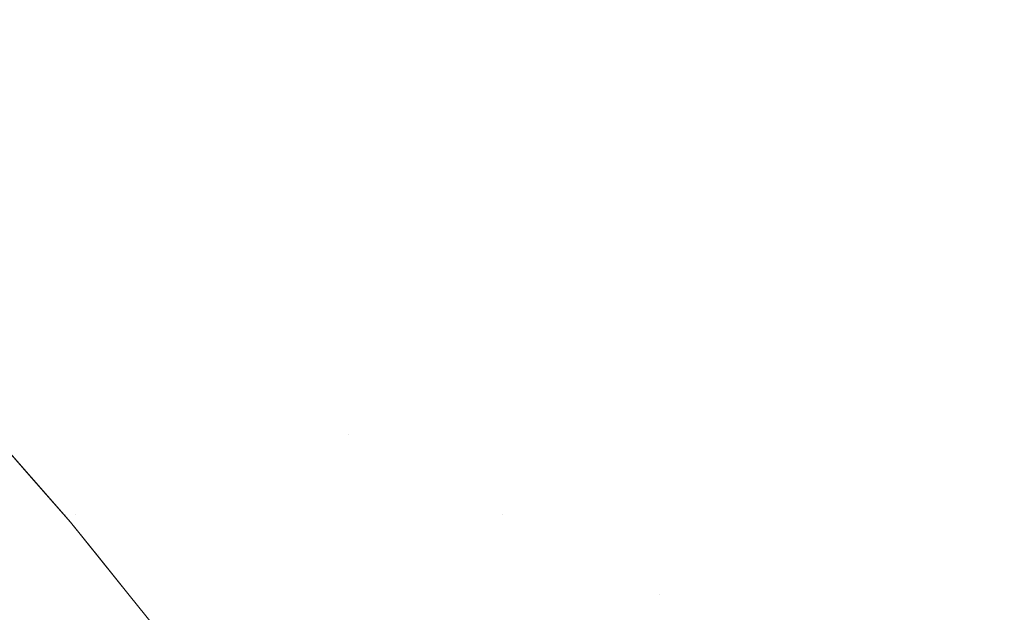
# Model space of a CAD drawing. Header units: centimetres. Extents: x -62 to 63, y 4 to 6.
# Tile 252 of 256: x -20.0214 to -19.9973, y 5.9317 to 5.9462. Entities that reach past the tile are written whole.
import ezdxf

# ---------------------------------------------------------------- set-up
doc = ezdxf.new("R2010")
doc.units = ezdxf.units.CM
doc.header["$LTSCALE"] = 2.54
doc.layers.add('Lucido design-1', color=7, linetype='Continuous')

# ---------------------------------------------------------------- blocks, each defined once
blk = doc.blocks.new('Gruppo-4-1')
at = {"color": 7, "linetype": 'Continuous', "lineweight": 9}
for points, invisible_edges in [([(-20.021318, 5.946055, -2276.68989), (-20.022451, 5.946055, -2276.691522), (-20.02488, 5.948082, -2276.691225), (-20.023737, 5.948082, -2276.689578)], 15), ([(-20.023737, 5.948082, -2276.689578), (-20.022538, 5.948082, -2276.687942), (-20.020131, 5.946055, -2276.68827), (-20.021318, 5.946055, -2276.68989)], 15), ([(-20.018888, 5.946055, -2276.686662), (-20.020131, 5.946055, -2276.68827), (-20.022538, 5.948082, -2276.687942), (-20.021283, 5.948082, -2276.686319)], 15), ([(-20.021283, 5.948082, -2276.686319), (-20.019973, 5.948082, -2276.684707), (-20.017591, 5.946055, -2276.685066), (-20.018888, 5.946055, -2276.686662)], 15), ([(-20.01624, 5.946055, -2276.683483), (-20.017591, 5.946055, -2276.685066), (-20.019973, 5.948082, -2276.684707), (-20.01861, 5.948082, -2276.683109)], 15), ([(-20.01861, 5.948082, -2276.683109), (-20.017194, 5.948082, -2276.681523), (-20.014838, 5.946055, -2276.681913), (-20.01624, 5.946055, -2276.683483)], 15), ([(-20.013384, 5.946055, -2276.680356), (-20.014838, 5.946055, -2276.681913), (-20.017194, 5.948082, -2276.681523), (-20.015726, 5.948082, -2276.679952)], 15), ([(-20.015726, 5.948082, -2276.679952), (-20.014207, 5.948082, -2276.678394), (-20.011879, 5.946055, -2276.678814), (-20.013384, 5.946055, -2276.680356)], 15), ([(-20.010325, 5.946055, -2276.677285), (-20.011879, 5.946055, -2276.678814), (-20.014207, 5.948082, -2276.678394), (-20.012637, 5.948082, -2276.676851)], 15), ([(-20.012637, 5.948082, -2276.676851), (-20.011019, 5.948082, -2276.675323), (-20.008723, 5.946055, -2276.675772), (-20.010325, 5.946055, -2276.677285)], 15), ([(-20.007073, 5.946055, -2276.674274), (-20.008723, 5.946055, -2276.675772), (-20.011019, 5.948082, -2276.675323), (-20.009353, 5.948082, -2276.673811)], 15), ([(-20.009353, 5.948082, -2276.673811), (-20.007641, 5.948082, -2276.672314), (-20.005376, 5.946055, -2276.672792), (-20.007073, 5.946055, -2276.674274)], 15), ([(-20.003634, 5.946055, -2276.671325), (-20.005376, 5.946055, -2276.672792), (-20.007641, 5.948082, -2276.672314), (-20.005882, 5.948082, -2276.670833)], 15), ([(-20.005882, 5.948082, -2276.670833), (-20.004078, 5.948082, -2276.669369), (-20.001848, 5.946055, -2276.669875), (-20.003634, 5.946055, -2276.671325)], 15), ([(-20.000019, 5.946055, -2276.668441), (-20.001848, 5.946055, -2276.669875), (-20.004078, 5.948082, -2276.669369), (-20.002231, 5.948082, -2276.667921)], 15), ([(-20.002231, 5.948082, -2276.667921), (-20.000342, 5.948082, -2276.666491), (-19.998147, 5.946055, -2276.667025), (-20.000019, 5.946055, -2276.668441)], 15), ([(-19.996235, 5.946055, -2276.665625), (-19.998147, 5.946055, -2276.667025), (-20.000342, 5.948082, -2276.666491), (-19.998411, 5.948082, -2276.665078)], 15), ([(-19.998411, 5.948082, -2276.665078), (-19.99644, 5.948082, -2276.663683), (-19.994283, 5.946055, -2276.664243), (-19.996235, 5.946055, -2276.665625)], 15), ([(62.978378, 5.946387, -2276.233469), (-61.851453, 5.946387, -2276.233469), (-61.851453, 5.942474, -2276.231539), (62.978378, 5.942474, -2276.231539)], 5), ([(-20.021224, 5.944032, -2276.693428), (-20.022233, 5.944032, -2276.695065), (-20.024544, 5.946055, -2276.694816), (-20.023526, 5.946055, -2276.693164)], 15), ([(-20.023526, 5.946055, -2276.693164), (-20.022451, 5.946055, -2276.691522), (-20.020158, 5.944032, -2276.691801), (-20.021224, 5.944032, -2276.693428)], 15), ([(-20.019036, 5.944032, -2276.690185), (-20.020158, 5.944032, -2276.691801), (-20.022451, 5.946055, -2276.691522), (-20.021318, 5.946055, -2276.68989)], 15), ([(-20.021318, 5.946055, -2276.68989), (-20.020131, 5.946055, -2276.68827), (-20.017859, 5.944032, -2276.68858), (-20.019036, 5.944032, -2276.690185)], 15), ([(-20.016628, 5.944032, -2276.686986), (-20.017859, 5.944032, -2276.68858), (-20.020131, 5.946055, -2276.68827), (-20.018888, 5.946055, -2276.686662)], 15), ([(-20.018888, 5.946055, -2276.686662), (-20.017591, 5.946055, -2276.685066), (-20.015342, 5.944032, -2276.685405), (-20.016628, 5.944032, -2276.686986)], 15), ([(-20.014004, 5.944032, -2276.683836), (-20.015342, 5.944032, -2276.685405), (-20.017591, 5.946055, -2276.685066), (-20.01624, 5.946055, -2276.683483)], 15), ([(-20.01624, 5.946055, -2276.683483), (-20.014838, 5.946055, -2276.681913), (-20.012615, 5.944032, -2276.68228), (-20.014004, 5.944032, -2276.683836)], 15), ([(-20.011174, 5.944032, -2276.680738), (-20.012615, 5.944032, -2276.68228), (-20.014838, 5.946055, -2276.681913), (-20.013384, 5.946055, -2276.680356)], 15), ([(-20.013384, 5.946055, -2276.680356), (-20.011879, 5.946055, -2276.678814), (-20.009683, 5.944032, -2276.679209), (-20.011174, 5.944032, -2276.680738)], 15), ([(-20.008143, 5.944032, -2276.677695), (-20.009683, 5.944032, -2276.679209), (-20.011879, 5.946055, -2276.678814), (-20.010325, 5.946055, -2276.677285)], 15), ([(-20.010325, 5.946055, -2276.677285), (-20.008723, 5.946055, -2276.675772), (-20.006555, 5.944032, -2276.676196), (-20.008143, 5.944032, -2276.677695)], 15), ([(-20.00492, 5.944032, -2276.674711), (-20.006555, 5.944032, -2276.676196), (-20.008723, 5.946055, -2276.675772), (-20.007073, 5.946055, -2276.674274)], 15), ([(-20.007073, 5.946055, -2276.674274), (-20.005376, 5.946055, -2276.672792), (-20.003239, 5.944032, -2276.673242), (-20.00492, 5.944032, -2276.674711)], 15), ([(-20.001513, 5.944032, -2276.671789), (-20.003239, 5.944032, -2276.673242), (-20.005376, 5.946055, -2276.672792), (-20.003634, 5.946055, -2276.671325)], 15), ([(-20.003634, 5.946055, -2276.671325), (-20.001848, 5.946055, -2276.669875), (-19.999744, 5.944032, -2276.670352), (-20.001513, 5.944032, -2276.671789)], 15), ([(-19.997931, 5.944032, -2276.668932), (-19.999744, 5.944032, -2276.670352), (-20.001848, 5.946055, -2276.669875), (-20.000019, 5.946055, -2276.668441)], 15), ([(-20.000019, 5.946055, -2276.668441), (-19.998147, 5.946055, -2276.667025), (-19.996077, 5.944032, -2276.667528), (-19.997931, 5.944032, -2276.668932)], 15), ([(-19.994182, 5.944032, -2276.666141), (-19.996077, 5.944032, -2276.667528), (-19.998147, 5.946055, -2276.667025), (-19.996235, 5.946055, -2276.665625)], 15), ([(-20.020999, 5.942016, -2276.696933), (-20.021884, 5.942016, -2276.698574), (-20.024077, 5.944032, -2276.698368), (-20.023184, 5.944032, -2276.696712)], 15), ([(-20.023184, 5.944032, -2276.696712), (-20.022233, 5.944032, -2276.695065), (-20.020056, 5.942016, -2276.695301), (-20.020999, 5.942016, -2276.696933)], 15), ([(-20.019056, 5.942016, -2276.693678), (-20.020056, 5.942016, -2276.695301), (-20.022233, 5.944032, -2276.695065), (-20.021224, 5.944032, -2276.693428)], 15), ([(-20.021224, 5.944032, -2276.693428), (-20.020158, 5.944032, -2276.691801), (-20.017999, 5.942016, -2276.692065), (-20.019056, 5.942016, -2276.693678)], 15), ([(-20.016887, 5.942016, -2276.690463), (-20.017999, 5.942016, -2276.692065), (-20.020158, 5.944032, -2276.691801), (-20.019036, 5.944032, -2276.690185)], 15), ([(-20.019036, 5.944032, -2276.690185), (-20.017859, 5.944032, -2276.68858), (-20.01572, 5.942016, -2276.688871), (-20.016887, 5.942016, -2276.690463)], 15), ([(-20.014499, 5.942016, -2276.687292), (-20.01572, 5.942016, -2276.688871), (-20.017859, 5.944032, -2276.68858), (-20.016628, 5.944032, -2276.686986)], 15), ([(-20.016628, 5.944032, -2276.686986), (-20.015342, 5.944032, -2276.685405), (-20.013225, 5.942016, -2276.685724), (-20.014499, 5.942016, -2276.687292)], 15), ([(-20.011899, 5.942016, -2276.684169), (-20.013225, 5.942016, -2276.685724), (-20.015342, 5.944032, -2276.685405), (-20.014004, 5.944032, -2276.683836)], 15), ([(-20.014004, 5.944032, -2276.683836), (-20.012615, 5.944032, -2276.68228), (-20.010521, 5.942016, -2276.682626), (-20.011899, 5.942016, -2276.684169)], 15), ([(-20.009093, 5.942016, -2276.681097), (-20.010521, 5.942016, -2276.682626), (-20.012615, 5.944032, -2276.68228), (-20.011174, 5.944032, -2276.680738)], 15), ([(-20.011174, 5.944032, -2276.680738), (-20.009683, 5.944032, -2276.679209), (-20.007615, 5.942016, -2276.679582), (-20.009093, 5.942016, -2276.681097)], 15), ([(-20.006089, 5.942016, -2276.678081), (-20.007615, 5.942016, -2276.679582), (-20.009683, 5.944032, -2276.679209), (-20.008143, 5.944032, -2276.677695)], 15), ([(-20.008143, 5.944032, -2276.677695), (-20.006555, 5.944032, -2276.676196), (-20.004515, 5.942016, -2276.676595), (-20.006089, 5.942016, -2276.678081)], 15), ([(-20.002894, 5.942016, -2276.675123), (-20.004515, 5.942016, -2276.676595), (-20.006555, 5.944032, -2276.676196), (-20.00492, 5.944032, -2276.674711)], 15), ([(-20.00492, 5.944032, -2276.674711), (-20.003239, 5.944032, -2276.673242), (-20.001227, 5.942016, -2276.673667), (-20.002894, 5.942016, -2276.675123)], 15), ([(-19.999516, 5.942016, -2276.672226), (-20.001227, 5.942016, -2276.673667), (-20.003239, 5.944032, -2276.673242), (-20.001513, 5.944032, -2276.671789)], 15), ([(-20.001513, 5.944032, -2276.671789), (-19.999744, 5.944032, -2276.670352), (-19.997762, 5.942016, -2276.670802), (-19.999516, 5.942016, -2276.672226)], 15), ([(-19.995965, 5.942016, -2276.669394), (-19.997762, 5.942016, -2276.670802), (-19.999744, 5.944032, -2276.670352), (-19.997931, 5.944032, -2276.668932)], 15), ([(-19.997931, 5.944032, -2276.668932), (-19.996077, 5.944032, -2276.667528), (-19.994127, 5.942016, -2276.668002), (-19.995965, 5.942016, -2276.669394)], 15), ([(62.978378, 5.942474, -2276.231539), (-61.851453, 5.942474, -2276.231539), (-61.851453, 5.93848, -2276.229782), (62.978378, 5.93848, -2276.229782)], 5), ([(-20.020645, 5.940007, -2276.700404), (-20.021407, 5.940007, -2276.702048), (-20.02348, 5.942016, -2276.701881), (-20.022712, 5.942016, -2276.700224)], 15), ([(-20.022712, 5.942016, -2276.700224), (-20.021884, 5.942016, -2276.698574), (-20.019824, 5.940007, -2276.698768), (-20.020645, 5.940007, -2276.700404)], 15), ([(-20.018946, 5.940007, -2276.69714), (-20.019824, 5.940007, -2276.698768), (-20.021884, 5.942016, -2276.698574), (-20.020999, 5.942016, -2276.696933)], 15), ([(-20.020999, 5.942016, -2276.696933), (-20.020056, 5.942016, -2276.695301), (-20.018011, 5.940007, -2276.695522), (-20.018946, 5.940007, -2276.69714)], 15), ([(-20.017019, 5.940007, -2276.693912), (-20.018011, 5.940007, -2276.695522), (-20.020056, 5.942016, -2276.695301), (-20.019056, 5.942016, -2276.693678)], 15), ([(-20.019056, 5.942016, -2276.693678), (-20.017999, 5.942016, -2276.692065), (-20.015971, 5.940007, -2276.692312), (-20.017019, 5.940007, -2276.693912)], 15), ([(-20.014868, 5.940007, -2276.690723), (-20.015971, 5.940007, -2276.692312), (-20.017999, 5.942016, -2276.692065), (-20.016887, 5.942016, -2276.690463)], 15), ([(-20.016887, 5.942016, -2276.690463), (-20.01572, 5.942016, -2276.688871), (-20.013711, 5.940007, -2276.689145), (-20.014868, 5.940007, -2276.690723)], 15), ([(-20.0125, 5.940007, -2276.687578), (-20.013711, 5.940007, -2276.689145), (-20.01572, 5.942016, -2276.688871), (-20.014499, 5.942016, -2276.687292)], 15), ([(-20.014499, 5.942016, -2276.687292), (-20.013225, 5.942016, -2276.685724), (-20.011236, 5.940007, -2276.686024), (-20.0125, 5.940007, -2276.687578)], 15), ([(-20.009921, 5.940007, -2276.684481), (-20.011236, 5.940007, -2276.686024), (-20.013225, 5.942016, -2276.685724), (-20.011899, 5.942016, -2276.684169)], 15), ([(-20.011899, 5.942016, -2276.684169), (-20.010521, 5.942016, -2276.682626), (-20.008554, 5.940007, -2276.682951), (-20.009921, 5.940007, -2276.684481)], 15), ([(-20.007138, 5.940007, -2276.681435), (-20.008554, 5.940007, -2276.682951), (-20.010521, 5.942016, -2276.682626), (-20.009093, 5.942016, -2276.681097)], 15), ([(-20.009093, 5.942016, -2276.681097), (-20.007615, 5.942016, -2276.679582), (-20.005672, 5.940007, -2276.679932), (-20.007138, 5.940007, -2276.681435)], 15), ([(-20.004158, 5.940007, -2276.678444), (-20.005672, 5.940007, -2276.679932), (-20.007615, 5.942016, -2276.679582), (-20.006089, 5.942016, -2276.678081)], 15), ([(-20.006089, 5.942016, -2276.678081), (-20.004515, 5.942016, -2276.676595), (-20.002597, 5.940007, -2276.676969), (-20.004158, 5.940007, -2276.678444)], 15), ([(-20.00099, 5.940007, -2276.67551), (-20.002597, 5.940007, -2276.676969), (-20.004515, 5.942016, -2276.676595), (-20.002894, 5.942016, -2276.675123)], 15), ([(-20.002894, 5.942016, -2276.675123), (-20.001227, 5.942016, -2276.673667), (-19.999337, 5.940007, -2276.674066), (-20.00099, 5.940007, -2276.67551)], 15), ([(-19.99764, 5.940007, -2276.672637), (-19.999337, 5.940007, -2276.674066), (-20.001227, 5.942016, -2276.673667), (-19.999516, 5.942016, -2276.672226)], 15), ([(-19.999516, 5.942016, -2276.672226), (-19.997762, 5.942016, -2276.670802), (-19.9959, 5.940007, -2276.671224), (-19.99764, 5.940007, -2276.672637)], 15), ([(-19.994118, 5.940007, -2276.669828), (-19.9959, 5.940007, -2276.671224), (-19.997762, 5.942016, -2276.670802), (-19.995965, 5.942016, -2276.669394)], 15), ([(-20.021379, 5.938008, -2276.707139), (-20.021898, 5.938008, -2276.708795), (-20.023861, 5.940007, -2276.70869), (-20.023337, 5.940007, -2276.707021)], 15), ([(-20.023337, 5.940007, -2276.707021), (-20.022753, 5.940007, -2276.705357), (-20.0208, 5.938008, -2276.705488), (-20.021379, 5.938008, -2276.707139)], 15), ([(-20.020161, 5.938008, -2276.703843), (-20.0208, 5.938008, -2276.705488), (-20.022753, 5.940007, -2276.705357), (-20.02211, 5.940007, -2276.703699)], 15), ([(-20.02211, 5.940007, -2276.703699), (-20.021407, 5.940007, -2276.702048), (-20.019463, 5.938008, -2276.702205), (-20.020161, 5.938008, -2276.703843)], 15), ([(-20.018707, 5.938008, -2276.700573), (-20.019463, 5.938008, -2276.702205), (-20.021407, 5.940007, -2276.702048), (-20.020645, 5.940007, -2276.700404)], 15), ([(-20.020645, 5.940007, -2276.700404), (-20.019824, 5.940007, -2276.698768), (-20.017893, 5.938008, -2276.69895), (-20.018707, 5.938008, -2276.700573)], 15), ([(-20.017022, 5.938008, -2276.697335), (-20.017893, 5.938008, -2276.69895), (-20.019824, 5.940007, -2276.698768), (-20.018946, 5.940007, -2276.69714)], 15), ([(-20.018946, 5.940007, -2276.69714), (-20.018011, 5.940007, -2276.695522), (-20.016093, 5.938008, -2276.695729), (-20.017022, 5.938008, -2276.697335)], 15), ([(-20.015109, 5.938008, -2276.694132), (-20.016093, 5.938008, -2276.695729), (-20.018011, 5.940007, -2276.695522), (-20.017019, 5.940007, -2276.693912)], 15), ([(-20.017019, 5.940007, -2276.693912), (-20.015971, 5.940007, -2276.692312), (-20.01407, 5.938008, -2276.692545), (-20.015109, 5.938008, -2276.694132)], 15), ([(-20.012975, 5.938008, -2276.690968), (-20.01407, 5.938008, -2276.692545), (-20.015971, 5.940007, -2276.692312), (-20.014868, 5.940007, -2276.690723)], 15), ([(-20.014868, 5.940007, -2276.690723), (-20.013711, 5.940007, -2276.689145), (-20.011827, 5.938008, -2276.689402), (-20.012975, 5.938008, -2276.690968)], 15), ([(-20.010626, 5.938008, -2276.687847), (-20.011827, 5.938008, -2276.689402), (-20.013711, 5.940007, -2276.689145), (-20.0125, 5.940007, -2276.687578)], 15), ([(-20.0125, 5.940007, -2276.687578), (-20.011236, 5.940007, -2276.686024), (-20.009372, 5.938008, -2276.686305), (-20.010626, 5.938008, -2276.687847)], 15), ([(-20.008067, 5.938008, -2276.684774), (-20.009372, 5.938008, -2276.686305), (-20.011236, 5.940007, -2276.686024), (-20.009921, 5.940007, -2276.684481)], 15), ([(-20.009921, 5.940007, -2276.684481), (-20.008554, 5.940007, -2276.682951), (-20.006711, 5.938008, -2276.683256), (-20.008067, 5.938008, -2276.684774)], 15), ([(-20.005305, 5.938008, -2276.681752), (-20.006711, 5.938008, -2276.683256), (-20.008554, 5.940007, -2276.682951), (-20.007138, 5.940007, -2276.681435)], 15), ([(-20.007138, 5.940007, -2276.681435), (-20.005672, 5.940007, -2276.679932), (-20.003851, 5.938008, -2276.680261), (-20.005305, 5.938008, -2276.681752)], 15), ([(-20.002349, 5.938008, -2276.678783), (-20.003851, 5.938008, -2276.680261), (-20.005672, 5.940007, -2276.679932), (-20.004158, 5.940007, -2276.678444)], 15), ([(-20.004158, 5.940007, -2276.678444), (-20.002597, 5.940007, -2276.676969), (-20.0008, 5.938008, -2276.677321), (-20.002349, 5.938008, -2276.678783)], 15), ([(-19.999205, 5.938008, -2276.675873), (-20.0008, 5.938008, -2276.677321), (-20.002597, 5.940007, -2276.676969), (-20.00099, 5.940007, -2276.67551)], 15), ([(-20.00099, 5.940007, -2276.67551), (-19.999337, 5.940007, -2276.674066), (-19.997565, 5.938008, -2276.67444), (-19.999205, 5.938008, -2276.675873)], 15), ([(-19.995881, 5.938008, -2276.673022), (-19.997565, 5.938008, -2276.67444), (-19.999337, 5.940007, -2276.674066), (-19.99764, 5.940007, -2276.672637)], 15), ([(-19.99764, 5.940007, -2276.672637), (-19.9959, 5.940007, -2276.671224), (-19.994155, 5.938008, -2276.67162), (-19.995881, 5.938008, -2276.673022)], 15), ([(62.978378, 5.93848, -2276.229782), (-61.851453, 5.93848, -2276.229782), (-61.851453, 5.934414, -2276.228201), (62.978378, 5.934414, -2276.228201)], 5), ([(-20.02125, 5.936021, -2276.713852), (-20.021525, 5.936021, -2276.715512), (-20.023371, 5.938008, -2276.715463), (-20.023094, 5.938008, -2276.713791)], 15), ([(-20.023094, 5.938008, -2276.713791), (-20.022756, 5.938008, -2276.712122), (-20.020915, 5.936021, -2276.712195), (-20.02125, 5.936021, -2276.713852)], 15), ([(-20.020519, 5.936021, -2276.710542), (-20.020915, 5.936021, -2276.712195), (-20.022756, 5.938008, -2276.712122), (-20.022357, 5.938008, -2276.710456)], 15), ([(-20.022357, 5.938008, -2276.710456), (-20.021898, 5.938008, -2276.708795), (-20.020063, 5.936021, -2276.708893), (-20.020519, 5.936021, -2276.710542)], 15), ([(-20.019548, 5.936021, -2276.707249), (-20.020063, 5.936021, -2276.708893), (-20.021898, 5.938008, -2276.708795), (-20.021379, 5.938008, -2276.707139)], 15), ([(-20.021379, 5.938008, -2276.707139), (-20.0208, 5.938008, -2276.705488), (-20.018973, 5.936021, -2276.70561), (-20.019548, 5.936021, -2276.707249)], 15), ([(-20.018339, 5.936021, -2276.703977), (-20.018973, 5.936021, -2276.70561), (-20.0208, 5.938008, -2276.705488), (-20.020161, 5.938008, -2276.703843)], 15), ([(-20.020161, 5.938008, -2276.703843), (-20.019463, 5.938008, -2276.702205), (-20.017646, 5.936021, -2276.702351), (-20.018339, 5.936021, -2276.703977)], 15), ([(-20.016895, 5.936021, -2276.700732), (-20.017646, 5.936021, -2276.702351), (-20.019463, 5.938008, -2276.702205), (-20.018707, 5.938008, -2276.700573)], 15), ([(-20.018707, 5.938008, -2276.700573), (-20.017893, 5.938008, -2276.69895), (-20.016087, 5.936021, -2276.69912), (-20.016895, 5.936021, -2276.700732)], 15), ([(-20.015222, 5.936021, -2276.697517), (-20.016087, 5.936021, -2276.69912), (-20.017893, 5.938008, -2276.69895), (-20.017022, 5.938008, -2276.697335)], 15), ([(-20.017022, 5.938008, -2276.697335), (-20.016093, 5.938008, -2276.695729), (-20.014301, 5.936021, -2276.695922), (-20.015222, 5.936021, -2276.697517)], 15), ([(-20.013324, 5.936021, -2276.694337), (-20.014301, 5.936021, -2276.695922), (-20.016093, 5.938008, -2276.695729), (-20.015109, 5.938008, -2276.694132)], 15), ([(-20.015109, 5.938008, -2276.694132), (-20.01407, 5.938008, -2276.692545), (-20.012292, 5.936021, -2276.692761), (-20.013324, 5.936021, -2276.694337)], 15), ([(-20.011206, 5.936021, -2276.691196), (-20.012292, 5.936021, -2276.692761), (-20.01407, 5.938008, -2276.692545), (-20.012975, 5.938008, -2276.690968)], 15), ([(-20.012975, 5.938008, -2276.690968), (-20.011827, 5.938008, -2276.689402), (-20.010066, 5.936021, -2276.689642), (-20.011206, 5.936021, -2276.691196)], 15), ([(-20.008873, 5.936021, -2276.688099), (-20.010066, 5.936021, -2276.689642), (-20.011827, 5.938008, -2276.689402), (-20.010626, 5.938008, -2276.687847)], 15), ([(-20.010626, 5.938008, -2276.687847), (-20.009372, 5.938008, -2276.686305), (-20.007629, 5.936021, -2276.686567), (-20.008873, 5.936021, -2276.688099)], 15), ([(-20.006333, 5.936021, -2276.685048), (-20.007629, 5.936021, -2276.686567), (-20.009372, 5.938008, -2276.686305), (-20.008067, 5.938008, -2276.684774)], 15), ([(-20.008067, 5.938008, -2276.684774), (-20.006711, 5.938008, -2276.683256), (-20.004987, 5.936021, -2276.683541), (-20.006333, 5.936021, -2276.685048)], 15), ([(-20.003592, 5.936021, -2276.682048), (-20.004987, 5.936021, -2276.683541), (-20.006711, 5.938008, -2276.683256), (-20.005305, 5.938008, -2276.681752)], 15), ([(-20.005305, 5.938008, -2276.681752), (-20.003851, 5.938008, -2276.680261), (-20.002148, 5.936021, -2276.680568), (-20.003592, 5.936021, -2276.682048)], 15), ([(-20.000657, 5.936021, -2276.679101), (-20.002148, 5.936021, -2276.680568), (-20.003851, 5.938008, -2276.680261), (-20.002349, 5.938008, -2276.678783)], 15), ([(-20.002349, 5.938008, -2276.678783), (-20.0008, 5.938008, -2276.677321), (-19.999119, 5.936021, -2276.677649), (-20.000657, 5.936021, -2276.679101)], 15), ([(-19.997536, 5.936021, -2276.676212), (-19.999119, 5.936021, -2276.677649), (-20.0008, 5.938008, -2276.677321), (-19.999205, 5.938008, -2276.675873)], 15), ([(-19.999205, 5.938008, -2276.675873), (-19.997565, 5.938008, -2276.67444), (-19.995908, 5.936021, -2276.674789), (-19.997536, 5.936021, -2276.676212)], 15), ([(-19.994237, 5.936021, -2276.673382), (-19.995908, 5.936021, -2276.674789), (-19.997565, 5.938008, -2276.67444), (-19.995881, 5.938008, -2276.673022)], 15), ([(-20.021566, 5.934964, -2276.928414), (-20.022442, 5.935951, -2276.928414), (-20.022255, 5.935982, -2276.926855), (-20.021378, 5.934994, -2276.926855)], 15), ([(-20.021378, 5.934994, -2276.926855), (-20.022255, 5.935982, -2276.926855), (-20.022121, 5.936004, -2276.925294), (-20.021244, 5.935015, -2276.925294)], 15), ([(-20.021244, 5.935015, -2276.925294), (-20.022121, 5.936004, -2276.925294), (-20.022041, 5.936017, -2276.923732), (-20.021163, 5.935028, -2276.923732)], 15), ([(-20.021163, 5.935028, -2276.923732), (-20.022041, 5.936017, -2276.923732), (-20.022023, 5.936013, -2276.92217), (-20.02115, 5.93502, -2276.92217)], 11), ([(-20.020259, 5.934046, -2276.720515), (-20.020293, 5.934043, -2276.72217), (-20.022023, 5.936013, -2276.72217), (-20.021983, 5.936021, -2276.720504)], 13), ([(-20.02115, 5.93502, -2276.92217), (-20.022023, 5.936013, -2276.92217), (-20.022023, 5.936013, -2276.72217), (-20.020293, 5.934043, -2276.72217)], 10), ([(-20.021983, 5.936021, -2276.720504), (-20.021892, 5.936021, -2276.718839), (-20.020168, 5.934046, -2276.718861), (-20.020259, 5.934046, -2276.720515)], 15), ([(-20.020016, 5.934046, -2276.717209), (-20.020168, 5.934046, -2276.718861), (-20.021892, 5.936021, -2276.718839), (-20.021739, 5.936021, -2276.717174)], 15), ([(-20.020016, 5.934046, -2276.717209), (-20.021739, 5.936021, -2276.717174), (-20.021525, 5.936021, -2276.715512), (-20.020649, 5.935032, -2276.715535)], 15), ([(-20.020649, 5.935032, -2276.715535), (-20.021525, 5.936021, -2276.715512), (-20.02125, 5.936021, -2276.713852), (-20.020375, 5.935032, -2276.713881)], 15), ([(-20.020375, 5.935032, -2276.713881), (-20.02125, 5.936021, -2276.713852), (-20.020915, 5.936021, -2276.712195), (-20.020041, 5.935032, -2276.71223)], 15), ([(-20.020041, 5.935032, -2276.71223), (-20.020915, 5.936021, -2276.712195), (-20.020519, 5.936021, -2276.710542), (-20.019647, 5.935032, -2276.710583)], 15), ([(-20.019647, 5.935032, -2276.710583), (-20.020519, 5.936021, -2276.710542), (-20.020063, 5.936021, -2276.708893), (-20.019192, 5.935032, -2276.708939)], 15), ([(-20.019192, 5.935032, -2276.708939), (-20.020063, 5.936021, -2276.708893), (-20.019548, 5.936021, -2276.707249), (-20.018679, 5.935032, -2276.707301)], 15), ([(-20.018679, 5.935032, -2276.707301), (-20.019548, 5.936021, -2276.707249), (-20.018973, 5.936021, -2276.70561), (-20.018106, 5.935032, -2276.705668)], 15), ([(-20.018106, 5.935032, -2276.705668), (-20.018973, 5.936021, -2276.70561), (-20.018339, 5.936021, -2276.703977), (-20.017474, 5.935032, -2276.704041)], 15), ([(-20.017474, 5.935032, -2276.704041), (-20.018339, 5.936021, -2276.703977), (-20.017646, 5.936021, -2276.702351), (-20.016784, 5.935032, -2276.70242)], 15), ([(-20.016784, 5.935032, -2276.70242), (-20.017646, 5.936021, -2276.702351), (-20.016895, 5.936021, -2276.700732), (-20.016036, 5.935032, -2276.700807)], 15), ([(-20.016036, 5.935032, -2276.700807), (-20.016895, 5.936021, -2276.700732), (-20.016087, 5.936021, -2276.69912), (-20.01523, 5.935032, -2276.699201)], 15), ([(-20.01523, 5.935032, -2276.699201), (-20.016087, 5.936021, -2276.69912), (-20.015222, 5.936021, -2276.697517), (-20.014368, 5.935032, -2276.697603)], 15), ([(-20.014368, 5.935032, -2276.697603), (-20.015222, 5.936021, -2276.697517), (-20.014301, 5.936021, -2276.695922), (-20.01345, 5.935032, -2276.696014)], 15), ([(-20.01345, 5.935032, -2276.696014), (-20.014301, 5.936021, -2276.695922), (-20.013324, 5.936021, -2276.694337)], 11), ([(-20.013324, 5.936021, -2276.694337), (-20.011659, 5.934046, -2276.694528), (-20.012629, 5.934046, -2276.696103), (-20.01345, 5.935032, -2276.696014)], 15), ([(-20.013324, 5.936021, -2276.694337), (-20.012292, 5.936021, -2276.692761), (-20.010634, 5.934046, -2276.692964), (-20.011659, 5.934046, -2276.694528)], 15), ([(-20.009555, 5.934046, -2276.691409), (-20.010634, 5.934046, -2276.692964), (-20.012292, 5.936021, -2276.692761), (-20.011206, 5.936021, -2276.691196)], 15), ([(-20.011206, 5.936021, -2276.691196), (-20.010066, 5.936021, -2276.689642), (-20.008423, 5.934046, -2276.689866), (-20.009555, 5.934046, -2276.691409)], 15), ([(-20.007239, 5.934046, -2276.688333), (-20.008423, 5.934046, -2276.689866), (-20.010066, 5.936021, -2276.689642), (-20.008873, 5.936021, -2276.688099)], 15), ([(-20.008873, 5.936021, -2276.688099), (-20.007629, 5.936021, -2276.686567), (-20.006003, 5.934046, -2276.686812), (-20.007239, 5.934046, -2276.688333)], 15), ([(-20.004716, 5.934046, -2276.685303), (-20.006003, 5.934046, -2276.686812), (-20.007629, 5.936021, -2276.686567), (-20.006333, 5.936021, -2276.685048)], 15), ([(-20.006333, 5.936021, -2276.685048), (-20.004987, 5.936021, -2276.683541), (-20.00338, 5.934046, -2276.683807), (-20.004716, 5.934046, -2276.685303)], 15), ([(-20.001994, 5.934046, -2276.682324), (-20.00338, 5.934046, -2276.683807), (-20.004987, 5.936021, -2276.683541), (-20.003592, 5.936021, -2276.682048)], 15), ([(-20.003592, 5.936021, -2276.682048), (-20.002148, 5.936021, -2276.680568), (-20.00056, 5.934046, -2276.680854), (-20.001994, 5.934046, -2276.682324)], 15), ([(-19.999079, 5.934046, -2276.679398), (-20.00056, 5.934046, -2276.680854), (-20.002148, 5.936021, -2276.680568), (-20.000657, 5.936021, -2276.679101)], 15), ([(-20.000657, 5.936021, -2276.679101), (-19.999119, 5.936021, -2276.677649), (-19.997552, 5.934046, -2276.677955), (-19.999079, 5.934046, -2276.679398)], 15), ([(-19.99598, 5.934046, -2276.676528), (-19.997552, 5.934046, -2276.677955), (-19.999119, 5.936021, -2276.677649), (-19.997536, 5.936021, -2276.676212)], 15), ([(-19.997536, 5.936021, -2276.676212), (-19.995908, 5.936021, -2276.674789), (-19.994363, 5.934046, -2276.675115), (-19.99598, 5.934046, -2276.676528)], 15), ([(-20.021378, 5.934994, -2276.926855), (-20.020532, 5.934009, -2276.926855), (-20.020721, 5.93398, -2276.928414), (-20.021566, 5.934964, -2276.928414)], 15), ([(-20.021244, 5.935015, -2276.925294), (-20.020397, 5.93403, -2276.925294), (-20.020532, 5.934009, -2276.926855), (-20.021378, 5.934994, -2276.926855)], 15), ([(-20.021163, 5.935028, -2276.923732), (-20.020316, 5.934042, -2276.923732), (-20.020397, 5.93403, -2276.925294), (-20.021244, 5.935015, -2276.925294)], 15), ([(-20.02115, 5.93502, -2276.92217), (-20.020137, 5.933865, -2276.92217), (-20.020316, 5.934042, -2276.923732), (-20.021163, 5.935028, -2276.923732)], 14), ([(-20.020293, 5.934043, -2276.72217), (-20.020137, 5.933865, -2276.92217), (-20.02115, 5.93502, -2276.92217)], 9), ([(-20.020375, 5.935032, -2276.713881), (-20.019531, 5.934046, -2276.713909), (-20.019804, 5.934046, -2276.715558), (-20.020649, 5.935032, -2276.715535)], 15), ([(-20.020649, 5.935032, -2276.715535), (-20.019804, 5.934046, -2276.715558), (-20.020016, 5.934046, -2276.717209)], 11), ([(-20.020041, 5.935032, -2276.71223), (-20.019198, 5.934046, -2276.712264), (-20.019531, 5.934046, -2276.713909), (-20.020375, 5.935032, -2276.713881)], 15), ([(-20.019647, 5.935032, -2276.710583), (-20.018805, 5.934046, -2276.710622), (-20.019198, 5.934046, -2276.712264), (-20.020041, 5.935032, -2276.71223)], 15), ([(-20.019192, 5.935032, -2276.708939), (-20.018352, 5.934046, -2276.708984), (-20.018805, 5.934046, -2276.710622), (-20.019647, 5.935032, -2276.710583)], 15), ([(-20.018679, 5.935032, -2276.707301), (-20.01784, 5.934046, -2276.707351), (-20.018352, 5.934046, -2276.708984), (-20.019192, 5.935032, -2276.708939)], 15), ([(-20.018106, 5.935032, -2276.705668), (-20.017269, 5.934046, -2276.705724), (-20.01784, 5.934046, -2276.707351), (-20.018679, 5.935032, -2276.707301)], 15), ([(-20.017474, 5.935032, -2276.704041), (-20.016639, 5.934046, -2276.704102), (-20.017269, 5.934046, -2276.705724), (-20.018106, 5.935032, -2276.705668)], 15), ([(-20.016784, 5.935032, -2276.70242), (-20.015952, 5.934046, -2276.702487), (-20.016639, 5.934046, -2276.704102), (-20.017474, 5.935032, -2276.704041)], 15), ([(-20.016036, 5.935032, -2276.700807), (-20.015206, 5.934046, -2276.700879), (-20.015952, 5.934046, -2276.702487), (-20.016784, 5.935032, -2276.70242)], 15), ([(-20.01523, 5.935032, -2276.699201), (-20.014404, 5.934046, -2276.699279), (-20.015206, 5.934046, -2276.700879), (-20.016036, 5.935032, -2276.700807)], 15), ([(-20.014368, 5.935032, -2276.697603), (-20.013544, 5.934046, -2276.697686), (-20.014404, 5.934046, -2276.699279), (-20.01523, 5.935032, -2276.699201)], 15), ([(-20.01345, 5.935032, -2276.696014), (-20.012629, 5.934046, -2276.696103), (-20.013544, 5.934046, -2276.697686), (-20.014368, 5.935032, -2276.697603)], 15), ([(-20.022103, 5.934879, -2276.931524), (-20.021259, 5.933898, -2276.931524), (-20.021609, 5.933845, -2276.933075), (-20.022451, 5.934824, -2276.933075)], 15), ([(-20.021808, 5.934926, -2276.929971), (-20.020964, 5.933943, -2276.929971), (-20.021259, 5.933898, -2276.931524), (-20.022103, 5.934879, -2276.931524)], 15), ([(-20.021566, 5.934964, -2276.928414), (-20.020721, 5.93398, -2276.928414), (-20.020964, 5.933943, -2276.929971), (-20.021808, 5.934926, -2276.929971)], 15), ([(62.978378, 5.934414, -2276.228201), (-61.851453, 5.934414, -2276.228201), (-61.851453, 5.930283, -2276.226798), (62.978378, 5.930283, -2276.226798)], 5), ([(-20.019906, 5.933, -2276.928414), (-20.020721, 5.93398, -2276.928414), (-20.020532, 5.934009, -2276.926855), (-20.019717, 5.933028, -2276.926855)], 15), ([(-20.019717, 5.933028, -2276.926855), (-20.020532, 5.934009, -2276.926855), (-20.020397, 5.93403, -2276.925294), (-20.019581, 5.933048, -2276.925294)], 15), ([(-20.019581, 5.933048, -2276.925294), (-20.020397, 5.93403, -2276.925294), (-20.020316, 5.934042, -2276.923732), (-20.0195, 5.93306, -2276.923732)], 15), ([(-20.0195, 5.93306, -2276.923732), (-20.020316, 5.934042, -2276.923732), (-20.020137, 5.933865, -2276.92217), (-20.019485, 5.933055, -2276.92217)], 11), ([(-20.020137, 5.933865, -2276.72217), (-20.020293, 5.934043, -2276.72217), (-20.020259, 5.934046, -2276.720515)], 10), ([(-20.020293, 5.934043, -2276.72217), (-20.020137, 5.933865, -2276.72217), (-20.020137, 5.933865, -2276.92217)], 10), ([(-20.020137, 5.933865, -2276.72217), (-20.020259, 5.934046, -2276.720515), (-20.019443, 5.933064, -2276.720521)], 11), ([(-20.019443, 5.933064, -2276.720521), (-20.020259, 5.934046, -2276.720515), (-20.020168, 5.934046, -2276.718861), (-20.019352, 5.933064, -2276.718872)], 15), ([(-20.019352, 5.933064, -2276.718872), (-20.020168, 5.934046, -2276.718861), (-20.020016, 5.934046, -2276.717209), (-20.0192, 5.933064, -2276.717225)], 15), ([(-20.0192, 5.933064, -2276.717225), (-20.020016, 5.934046, -2276.717209), (-20.019804, 5.934046, -2276.715558), (-20.018989, 5.933064, -2276.71558)], 15), ([(-20.018989, 5.933064, -2276.71558), (-20.019804, 5.934046, -2276.715558), (-20.019531, 5.934046, -2276.713909), (-20.018717, 5.933064, -2276.713936)], 15), ([(-20.018717, 5.933064, -2276.713936), (-20.019531, 5.934046, -2276.713909), (-20.019198, 5.934046, -2276.712264), (-20.018385, 5.933064, -2276.712296)], 15), ([(-20.018385, 5.933064, -2276.712296), (-20.019198, 5.934046, -2276.712264), (-20.018805, 5.934046, -2276.710622), (-20.017993, 5.933064, -2276.71066)], 15), ([(-20.017993, 5.933064, -2276.71066), (-20.018805, 5.934046, -2276.710622), (-20.018352, 5.934046, -2276.708984), (-20.017542, 5.933064, -2276.709028)], 15), ([(-20.017542, 5.933064, -2276.709028), (-20.018352, 5.934046, -2276.708984), (-20.01784, 5.934046, -2276.707351), (-20.017031, 5.933064, -2276.7074)], 15), ([(-20.017031, 5.933064, -2276.7074), (-20.01784, 5.934046, -2276.707351), (-20.017269, 5.934046, -2276.705724), (-20.016462, 5.933064, -2276.705778)], 15), ([(-20.016462, 5.933064, -2276.705778), (-20.017269, 5.934046, -2276.705724), (-20.016639, 5.934046, -2276.704102), (-20.015835, 5.933064, -2276.704161)], 15), ([(-20.015835, 5.933064, -2276.704161), (-20.016639, 5.934046, -2276.704102), (-20.015952, 5.934046, -2276.702487), (-20.015149, 5.933064, -2276.702552)], 15), ([(-20.015149, 5.933064, -2276.702552), (-20.015952, 5.934046, -2276.702487), (-20.015206, 5.934046, -2276.700879), (-20.014406, 5.933064, -2276.700949)], 15), ([(-20.014406, 5.933064, -2276.700949), (-20.015206, 5.934046, -2276.700879), (-20.014404, 5.934046, -2276.699279), (-20.013606, 5.933064, -2276.699354)], 15), ([(-20.013606, 5.933064, -2276.699354), (-20.014404, 5.934046, -2276.699279), (-20.013544, 5.934046, -2276.697686), (-20.01275, 5.933064, -2276.697767)], 15), ([(-20.01275, 5.933064, -2276.697767), (-20.013544, 5.934046, -2276.697686), (-20.012629, 5.934046, -2276.696103), (-20.011838, 5.933064, -2276.696188)], 15), ([(-20.011838, 5.933064, -2276.696188), (-20.012629, 5.934046, -2276.696103), (-20.011659, 5.934046, -2276.694528), (-20.010871, 5.933064, -2276.694619)], 15), ([(-20.010871, 5.933064, -2276.694619), (-20.011659, 5.934046, -2276.694528), (-20.010634, 5.934046, -2276.692964), (-20.009849, 5.933064, -2276.69306)], 15), ([(-20.009849, 5.933064, -2276.69306), (-20.010634, 5.934046, -2276.692964), (-20.009555, 5.934046, -2276.691409)], 11), ([(-20.009555, 5.934046, -2276.691409), (-20.008021, 5.932086, -2276.691607), (-20.009093, 5.932086, -2276.693152), (-20.009849, 5.933064, -2276.69306)], 15), ([(-20.009555, 5.934046, -2276.691409), (-20.008423, 5.934046, -2276.689866), (-20.006897, 5.932086, -2276.690074), (-20.008021, 5.932086, -2276.691607)], 15), ([(-20.00572, 5.932086, -2276.688551), (-20.006897, 5.932086, -2276.690074), (-20.008423, 5.934046, -2276.689866), (-20.007239, 5.934046, -2276.688333)], 15), ([(-20.007239, 5.934046, -2276.688333), (-20.006003, 5.934046, -2276.686812), (-20.004492, 5.932086, -2276.68704), (-20.00572, 5.932086, -2276.688551)], 15), ([(-20.003213, 5.932086, -2276.685541), (-20.004492, 5.932086, -2276.68704), (-20.006003, 5.934046, -2276.686812), (-20.004716, 5.934046, -2276.685303)], 15), ([(-20.004716, 5.934046, -2276.685303), (-20.00338, 5.934046, -2276.683807), (-20.001885, 5.932086, -2276.684054), (-20.003213, 5.932086, -2276.685541)], 15), ([(-20.000509, 5.932086, -2276.68258), (-20.001885, 5.932086, -2276.684054), (-20.00338, 5.934046, -2276.683807), (-20.001994, 5.934046, -2276.682324)], 15), ([(-20.001994, 5.934046, -2276.682324), (-20.00056, 5.934046, -2276.680854), (-19.999084, 5.932086, -2276.68112), (-20.000509, 5.932086, -2276.68258)], 15), ([(-19.997613, 5.932086, -2276.679673), (-19.999084, 5.932086, -2276.68112), (-20.00056, 5.934046, -2276.680854), (-19.999079, 5.934046, -2276.679398)], 15), ([(-19.999079, 5.934046, -2276.679398), (-19.997552, 5.934046, -2276.677955), (-19.996095, 5.932086, -2276.67824), (-19.997613, 5.932086, -2276.679673)], 15), ([(-19.994533, 5.932086, -2276.676822), (-19.996095, 5.932086, -2276.67824), (-19.997552, 5.934046, -2276.677955), (-19.99598, 5.934046, -2276.676528)], 15), ([(-20.021658, 5.932741, -2276.936163), (-20.022466, 5.933713, -2276.936163), (-20.022011, 5.933783, -2276.934621), (-20.021201, 5.932809, -2276.934621)], 15), ([(-20.021201, 5.932809, -2276.934621), (-20.022011, 5.933783, -2276.934621), (-20.021609, 5.933845, -2276.933075), (-20.020797, 5.932868, -2276.933075)], 15), ([(-20.020797, 5.932868, -2276.933075), (-20.021609, 5.933845, -2276.933075), (-20.021259, 5.933898, -2276.931524), (-20.020446, 5.93292, -2276.931524)], 15), ([(-20.020446, 5.93292, -2276.931524), (-20.021259, 5.933898, -2276.931524), (-20.020964, 5.933943, -2276.929971), (-20.020149, 5.932964, -2276.929971)], 15), ([(-20.020149, 5.932964, -2276.929971), (-20.020964, 5.933943, -2276.929971), (-20.020721, 5.93398, -2276.928414), (-20.019906, 5.933, -2276.928414)], 15), ([(-20.020137, 5.933865, -2276.72217), (-20.018698, 5.932077, -2276.72217), (-20.018698, 5.932077, -2276.92217), (-20.019485, 5.933055, -2276.92217)], 10), ([(-20.019485, 5.933055, -2276.92217), (-20.020137, 5.933865, -2276.92217), (-20.020137, 5.933865, -2276.72217)], 10), ([(-20.019443, 5.933064, -2276.720521), (-20.018656, 5.932086, -2276.720526), (-20.018698, 5.932077, -2276.72217), (-20.020137, 5.933865, -2276.72217)], 11), ([(-20.019581, 5.933048, -2276.925294), (-20.018795, 5.93207, -2276.925294), (-20.018931, 5.932051, -2276.926855), (-20.019717, 5.933028, -2276.926855)], 15), ([(-20.0195, 5.93306, -2276.923732), (-20.018713, 5.932082, -2276.923732), (-20.018795, 5.93207, -2276.925294), (-20.019581, 5.933048, -2276.925294)], 15), ([(-20.019485, 5.933055, -2276.92217), (-20.018698, 5.932077, -2276.92217), (-20.018713, 5.932082, -2276.923732), (-20.0195, 5.93306, -2276.923732)], 14), ([(-20.019352, 5.933064, -2276.718872), (-20.018565, 5.932086, -2276.718883), (-20.018656, 5.932086, -2276.720526), (-20.019443, 5.933064, -2276.720521)], 15), ([(-20.0192, 5.933064, -2276.717225), (-20.018415, 5.932086, -2276.717241), (-20.018565, 5.932086, -2276.718883), (-20.019352, 5.933064, -2276.718872)], 15), ([(-20.018989, 5.933064, -2276.71558), (-20.018204, 5.932086, -2276.7156), (-20.018415, 5.932086, -2276.717241), (-20.0192, 5.933064, -2276.717225)], 15), ([(-20.018717, 5.933064, -2276.713936), (-20.017932, 5.932086, -2276.713963), (-20.018204, 5.932086, -2276.7156), (-20.018989, 5.933064, -2276.71558)], 15), ([(-20.018385, 5.933064, -2276.712296), (-20.017602, 5.932086, -2276.712328), (-20.017932, 5.932086, -2276.713963), (-20.018717, 5.933064, -2276.713936)], 15), ([(-20.017993, 5.933064, -2276.71066), (-20.017211, 5.932086, -2276.710696), (-20.017602, 5.932086, -2276.712328), (-20.018385, 5.933064, -2276.712296)], 15), ([(-20.017542, 5.933064, -2276.709028), (-20.016761, 5.932086, -2276.709069), (-20.017211, 5.932086, -2276.710696), (-20.017993, 5.933064, -2276.71066)], 15), ([(-20.017031, 5.933064, -2276.7074), (-20.016252, 5.932086, -2276.707447), (-20.016761, 5.932086, -2276.709069), (-20.017542, 5.933064, -2276.709028)], 15), ([(-20.016462, 5.933064, -2276.705778), (-20.015685, 5.932086, -2276.70583), (-20.016252, 5.932086, -2276.707447), (-20.017031, 5.933064, -2276.7074)], 15), ([(-20.015835, 5.933064, -2276.704161), (-20.01506, 5.932086, -2276.704219), (-20.015685, 5.932086, -2276.70583), (-20.016462, 5.933064, -2276.705778)], 15), ([(-20.015149, 5.933064, -2276.702552), (-20.014376, 5.932086, -2276.702614), (-20.01506, 5.932086, -2276.704219), (-20.015835, 5.933064, -2276.704161)], 15), ([(-20.014406, 5.933064, -2276.700949), (-20.013636, 5.932086, -2276.701016), (-20.014376, 5.932086, -2276.702614), (-20.015149, 5.933064, -2276.702552)], 15), ([(-20.013606, 5.933064, -2276.699354), (-20.012838, 5.932086, -2276.699426), (-20.013636, 5.932086, -2276.701016), (-20.014406, 5.933064, -2276.700949)], 15), ([(-20.01275, 5.933064, -2276.697767), (-20.011985, 5.932086, -2276.697844), (-20.012838, 5.932086, -2276.699426), (-20.013606, 5.933064, -2276.699354)], 15), ([(-20.011838, 5.933064, -2276.696188), (-20.011076, 5.932086, -2276.696271), (-20.011985, 5.932086, -2276.697844), (-20.01275, 5.933064, -2276.697767)], 15), ([(-20.010871, 5.933064, -2276.694619), (-20.010111, 5.932086, -2276.694706), (-20.011076, 5.932086, -2276.696271), (-20.011838, 5.933064, -2276.696188)], 15), ([(-20.009849, 5.933064, -2276.69306), (-20.009093, 5.932086, -2276.693152), (-20.010111, 5.932086, -2276.694706), (-20.010871, 5.933064, -2276.694619)], 15), ([(-20.021201, 5.932809, -2276.934621), (-20.02042, 5.931838, -2276.934621), (-20.020879, 5.931772, -2276.936163), (-20.021658, 5.932741, -2276.936163)], 15), ([(-20.020797, 5.932868, -2276.933075), (-20.020015, 5.931896, -2276.933075), (-20.02042, 5.931838, -2276.934621), (-20.021201, 5.932809, -2276.934621)], 15), ([(-20.020446, 5.93292, -2276.931524), (-20.019663, 5.931946, -2276.931524), (-20.020015, 5.931896, -2276.933075), (-20.020797, 5.932868, -2276.933075)], 15), ([(-20.020149, 5.932964, -2276.929971), (-20.019365, 5.931989, -2276.929971), (-20.019663, 5.931946, -2276.931524), (-20.020446, 5.93292, -2276.931524)], 15), ([(-20.019906, 5.933, -2276.928414), (-20.019121, 5.932024, -2276.928414), (-20.019365, 5.931989, -2276.929971), (-20.020149, 5.932964, -2276.929971)], 15), ([(-20.019717, 5.933028, -2276.926855), (-20.018931, 5.932051, -2276.926855), (-20.019121, 5.932024, -2276.928414), (-20.019906, 5.933, -2276.928414)], 15), ([(-20.021658, 5.932741, -2276.936163), (-20.020879, 5.931772, -2276.936163), (-20.02139, 5.931699, -2276.9377), (-20.022167, 5.932666, -2276.9377)], 15), ([(-20.018038, 5.931096, -2276.925294), (-20.018795, 5.93207, -2276.925294), (-20.018713, 5.932082, -2276.923732), (-20.017956, 5.931107, -2276.923732)], 15), ([(-20.017956, 5.931107, -2276.923732), (-20.018713, 5.932082, -2276.923732), (-20.018698, 5.932077, -2276.92217), (-20.018091, 5.931323, -2276.92217)], 11), ([(-20.018091, 5.931323, -2276.72217), (-20.018698, 5.932077, -2276.72217), (-20.018656, 5.932086, -2276.720526), (-20.017899, 5.931111, -2276.720531)], 14), ([(-20.017899, 5.931111, -2276.720531), (-20.018656, 5.932086, -2276.720526), (-20.018565, 5.932086, -2276.718883), (-20.017808, 5.931111, -2276.718893)], 15), ([(-20.017808, 5.931111, -2276.718893), (-20.018565, 5.932086, -2276.718883), (-20.018415, 5.932086, -2276.717241), (-20.017658, 5.931111, -2276.717256)], 15), ([(-20.017658, 5.931111, -2276.717256), (-20.018415, 5.932086, -2276.717241), (-20.018204, 5.932086, -2276.7156), (-20.017448, 5.931111, -2276.715621)], 15), ([(-20.017448, 5.931111, -2276.715621), (-20.018204, 5.932086, -2276.7156), (-20.017932, 5.932086, -2276.713963), (-20.017177, 5.931111, -2276.713988)], 15), ([(-20.017177, 5.931111, -2276.713988), (-20.017932, 5.932086, -2276.713963), (-20.017602, 5.932086, -2276.712328), (-20.016848, 5.931111, -2276.712358)], 15), ([(-20.016848, 5.931111, -2276.712358), (-20.017602, 5.932086, -2276.712328), (-20.017211, 5.932086, -2276.710696), (-20.016458, 5.931111, -2276.710731)], 15), ([(-20.016458, 5.931111, -2276.710731), (-20.017211, 5.932086, -2276.710696), (-20.016761, 5.932086, -2276.709069), (-20.01601, 5.931111, -2276.709109)], 15), ([(-20.01601, 5.931111, -2276.709109), (-20.016761, 5.932086, -2276.709069), (-20.016252, 5.932086, -2276.707447), (-20.015503, 5.931111, -2276.707492)], 15), ([(-20.015503, 5.931111, -2276.707492), (-20.016252, 5.932086, -2276.707447), (-20.015685, 5.932086, -2276.70583), (-20.014937, 5.931111, -2276.70588)], 15), ([(-20.014937, 5.931111, -2276.70588), (-20.015685, 5.932086, -2276.70583), (-20.01506, 5.932086, -2276.704219), (-20.014313, 5.931111, -2276.704274)], 15), ([(-20.014313, 5.931111, -2276.704274), (-20.01506, 5.932086, -2276.704219), (-20.014376, 5.932086, -2276.702614), (-20.013632, 5.931111, -2276.702674)], 15), ([(-20.013632, 5.931111, -2276.702674), (-20.014376, 5.932086, -2276.702614), (-20.013636, 5.932086, -2276.701016), (-20.012894, 5.931111, -2276.701081)], 15), ([(-20.012894, 5.931111, -2276.701081), (-20.013636, 5.932086, -2276.701016), (-20.012838, 5.932086, -2276.699426), (-20.012099, 5.931111, -2276.699496)], 15), ([(-20.012099, 5.931111, -2276.699496), (-20.012838, 5.932086, -2276.699426), (-20.011985, 5.932086, -2276.697844), (-20.011248, 5.931111, -2276.697919)], 15), ([(-20.011248, 5.931111, -2276.697919), (-20.011985, 5.932086, -2276.697844), (-20.011076, 5.932086, -2276.696271), (-20.010341, 5.931111, -2276.69635)], 15), ([(-20.010341, 5.931111, -2276.69635), (-20.011076, 5.932086, -2276.696271), (-20.010111, 5.932086, -2276.694706), (-20.00938, 5.931111, -2276.694791)], 15), ([(-20.00938, 5.931111, -2276.694791), (-20.010111, 5.932086, -2276.694706), (-20.009093, 5.932086, -2276.693152), (-20.008365, 5.931111, -2276.693241)], 15), ([(-20.008365, 5.931111, -2276.693241), (-20.009093, 5.932086, -2276.693152), (-20.008021, 5.932086, -2276.691607), (-20.007297, 5.931111, -2276.691701)], 15), ([(-20.007297, 5.931111, -2276.691701), (-20.008021, 5.932086, -2276.691607), (-20.006897, 5.932086, -2276.690074), (-20.006175, 5.931111, -2276.690172)], 15), ([(-20.006175, 5.931111, -2276.690172), (-20.006897, 5.932086, -2276.690074), (-20.00572, 5.932086, -2276.688551)], 11), ([(-20.00572, 5.932086, -2276.688551), (-20.004312, 5.930141, -2276.688753), (-20.005482, 5.930141, -2276.690266), (-20.006175, 5.931111, -2276.690172)], 15), ([(-20.00572, 5.932086, -2276.688551), (-20.004492, 5.932086, -2276.68704), (-20.003091, 5.930141, -2276.687251), (-20.004312, 5.930141, -2276.688753)], 15), ([(-20.00182, 5.930141, -2276.685761), (-20.003091, 5.930141, -2276.687251), (-20.004492, 5.932086, -2276.68704), (-20.003213, 5.932086, -2276.685541)], 15), ([(-20.003213, 5.932086, -2276.685541), (-20.001885, 5.932086, -2276.684054), (-20.0005, 5.930141, -2276.684283), (-20.00182, 5.930141, -2276.685761)], 15), ([(-19.999132, 5.930141, -2276.682818), (-20.0005, 5.930141, -2276.684283), (-20.001885, 5.932086, -2276.684054), (-20.000509, 5.932086, -2276.68258)], 15), ([(-20.000509, 5.932086, -2276.68258), (-19.999084, 5.932086, -2276.68112), (-19.997716, 5.930141, -2276.681366), (-19.999132, 5.930141, -2276.682818)], 15), ([(-19.996253, 5.930141, -2276.679928), (-19.997716, 5.930141, -2276.681366), (-19.999084, 5.932086, -2276.68112), (-19.997613, 5.932086, -2276.679673)], 15), ([(-19.997613, 5.932086, -2276.679673), (-19.996095, 5.932086, -2276.67824), (-19.994745, 5.930141, -2276.678504), (-19.996253, 5.930141, -2276.679928)], 15), ([(-20.020129, 5.930807, -2276.936163), (-20.020879, 5.931772, -2276.936163), (-20.02042, 5.931838, -2276.934621), (-20.019669, 5.930871, -2276.934621)], 15), ([(-20.019669, 5.930871, -2276.934621), (-20.02042, 5.931838, -2276.934621), (-20.020015, 5.931896, -2276.933075), (-20.019262, 5.930927, -2276.933075)], 15), ([(-20.019262, 5.930927, -2276.933075), (-20.020015, 5.931896, -2276.933075), (-20.019663, 5.931946, -2276.931524), (-20.018909, 5.930976, -2276.931524)], 15), ([(-20.018909, 5.930976, -2276.931524), (-20.019663, 5.931946, -2276.931524), (-20.019365, 5.931989, -2276.929971), (-20.01861, 5.931017, -2276.929971)], 15), ([(-20.01861, 5.931017, -2276.929971), (-20.019365, 5.931989, -2276.929971), (-20.019121, 5.932024, -2276.928414), (-20.018365, 5.931051, -2276.928414)], 15), ([(-20.018365, 5.931051, -2276.928414), (-20.019121, 5.932024, -2276.928414), (-20.018931, 5.932051, -2276.926855), (-20.018174, 5.931077, -2276.926855)], 15), ([(-20.018174, 5.931077, -2276.926855), (-20.018931, 5.932051, -2276.926855), (-20.018795, 5.93207, -2276.925294), (-20.018038, 5.931096, -2276.925294)], 15), ([(-20.018698, 5.932077, -2276.72217), (-20.018091, 5.931323, -2276.72217), (-20.018091, 5.931323, -2276.92217), (-20.018698, 5.932077, -2276.92217)], 10), ([(-20.021207, 5.930658, -2276.939231), (-20.021953, 5.931618, -2276.939231), (-20.02139, 5.931699, -2276.9377), (-20.020641, 5.930736, -2276.9377)], 15), ([(-20.020641, 5.930736, -2276.9377), (-20.02139, 5.931699, -2276.9377), (-20.020879, 5.931772, -2276.936163), (-20.020129, 5.930807, -2276.936163)], 15)]:
    blk.add_3dface(points, dxfattribs=dict(at, invisible_edges=invisible_edges))
blk = doc.blocks.new('Gruppo-5-1')
at = {"color": 7}
blk.add_blockref('Gruppo-4-1', (0, 0), dxfattribs=at)

msp = doc.modelspace()

# ---------------------------------------------------------------- block references
at = {"layer": 'Lucido design-1', "color": 7}
msp.add_blockref('Gruppo-5-1', (0, 0), dxfattribs=at)

doc.saveas('drawing.dxf')
